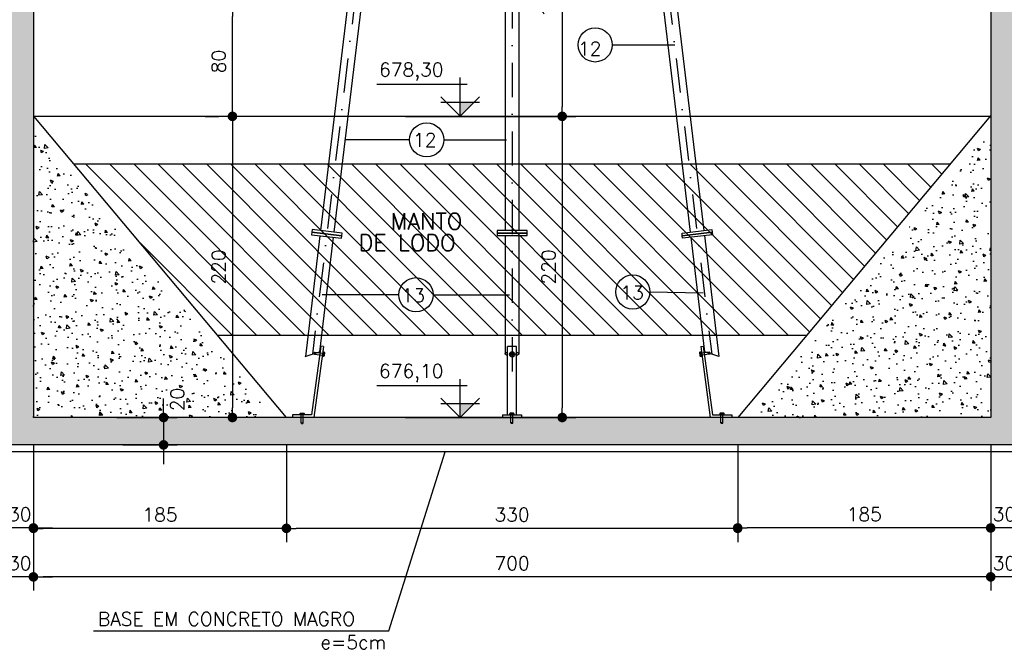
# Model space of a CAD drawing. Extents: x -5331 to -1301, y -1061 to 1809.
# Tile 12 of 25: x -4137 to -3417, y 477 to 937. Entities that reach past the tile are written whole.
import ezdxf

# ---------------------------------------------------------------- set-up
doc = ezdxf.new("R2010")
doc.units = 0
doc.header["$LTSCALE"] = 10
doc.header["$MEASUREMENT"] = 0
doc.linetypes.add('DASHDOT', pattern=[1, 0.5, -0.25, 0, -0.25])
doc.layers.get('0').update_dxf_attribs({"linetype": 'CONTINUOUS'})
doc.layers.get('DEFPOINTS').update_dxf_attribs({"linetype": 'CONTINUOUS'})
doc.layers.add('ELEVAÇÃO', color=2, linetype='CONTINUOUS')
doc.layers.add('HITA', color=150, linetype='CONTINUOUS')
doc.styles.add('ROMANS', font='romans.shx')
doc.dimstyles.new('DIM1', dxfattribs={"dimtxt": 10, "dimasz": 7, "dimexe": 10, "dimexo": 20, "dimgap": 5, "dimtad": 1, "dimdec": 0, "dimzin": 0, "dimdsep": 46, "dimtxsty": 'ROMANS', "dimblk1": 'DOT', "dimblk2": 'DOT', "dimsah": 1, "dimcen": 0, "dimclrd": 9, "dimclre": 9, "dimclrt": 3, "dimadec": 0, "dimazin": 0, "dimtfac": 1e-07, "dimtdec": 0, "dimtix": 1, "dimtmove": 2, "dimatfit": 3, "dimldrblk": 'DOT', "dimfxl": 0, "dimtolj": 1, "dimtzin": 0, "dimlwd": -1, "dimlwe": -1, "dimarcsym": 0})

# ---------------------------------------------------------------- blocks, each defined once
blk = doc.blocks.new('DOT')
at = {"color": 0, "linetype": 'ByBlock'}
blk.add_line((-0.5, 0), (-1, 0), dxfattribs=at)
at = {"color": 0, "linetype": 'ByBlock', "const_width": 0.5}
blk.add_lwpolyline([(-0.25, 0, 1), (0.25, 0, 1)], format="xyb", close=True, dxfattribs=at)
blk = doc.blocks.new('*D49')
at = {"color": 9}
for p, q in [((-4127.41, 599.9), (-4127.41, 520.16)), ((-3427.41, 599.9), (-3427.41, 520.16)), ((-3434.41, 530.16), (-4120.41, 530.16))]:
    blk.add_line(p, q, dxfattribs=at)
at = {"layer": 'DEFPOINTS', "color": 0}
for p in [(-4127.41, 619.9), (-3427.41, 619.9), (-4127.41, 530.16)]:
    blk.add_point(p, dxfattribs=at)
at = {"color": 9, "xscale": 7, "yscale": 7, "zscale": 7, "rotation": 180}
blk.add_blockref('DOT', (-4127.41, 530.16), dxfattribs=at)
at = {"color": 9, "xscale": 7, "yscale": 7, "zscale": 7}
blk.add_blockref('DOT', (-3427.41, 530.16), dxfattribs=at)
at = {"color": 3, "insert": (-3777.41, 540.16), "char_height": 10, "attachment_point": 5, "style": 'ROMANS'}
blk.add_mtext('\\A1;700', dxfattribs=at)
blk = doc.blocks.new('_DOT')
at = {"color": 0, "linetype": 'ByBlock'}
blk.add_line((-0.5, 0), (-1, 0), dxfattribs=at)
at = {"color": 0, "linetype": 'ByBlock', "const_width": 0.5}
blk.add_lwpolyline([(-0.25, 0, 1), (0.25, 0, 1)], format="xyb", close=True, dxfattribs=at)
blk = doc.blocks.new('*D51')
at = {"color": 9}
for p, q in [((-4127.41, 626.6), (-4127.41, 555.62)), ((-3942.41, 626.6), (-3942.41, 555.62)), ((-3949.41, 565.62), (-4120.41, 565.62))]:
    blk.add_line(p, q, dxfattribs=at)
at = {"layer": 'DEFPOINTS', "color": 0}
for p in [(-4127.41, 646.6), (-3942.41, 646.6), (-4127.41, 565.62)]:
    blk.add_point(p, dxfattribs=at)
at = {"color": 9, "xscale": 7, "yscale": 7, "zscale": 7, "rotation": 180}
blk.add_blockref('DOT', (-4127.41, 565.62), dxfattribs=at)
at = {"color": 9, "xscale": 7, "yscale": 7, "zscale": 7}
blk.add_blockref('DOT', (-3942.41, 565.62), dxfattribs=at)
at = {"color": 3, "insert": (-4034.91, 575.62), "char_height": 10, "attachment_point": 5, "style": 'ROMANS'}
blk.add_mtext('\\A1;185', dxfattribs=at)
blk = doc.blocks.new('*D6')
at = {"color": 9}
for p, q in [((-3855.29, 866.6), (-3730.75, 866.6)), ((-3740.75, 859.6), (-3740.75, 653.6)), ((-3855.29, 646.6), (-3730.75, 646.6))]:
    blk.add_line(p, q, dxfattribs=at)
at = {"layer": 'DEFPOINTS', "color": 0}
for p in [(-3875.29, 866.6), (-3875.29, 646.6), (-3740.75, 646.6)]:
    blk.add_point(p, dxfattribs=at)
at = {"color": 9, "xscale": 7, "yscale": 7, "zscale": 7}
for p, rotation in [((-3740.75, 866.6), 90), ((-3740.75, 646.6), 270)]:
    blk.add_blockref('DOT', p, dxfattribs=dict(at, rotation=rotation))
at = {"color": 3, "insert": (-3750.75, 756.6), "char_height": 10, "attachment_point": 5, "rotation": 90, "style": 'ROMANS'}
blk.add_mtext('\\A1;220', dxfattribs=at)
blk = doc.blocks.new('*D50')
at = {"color": 9}
for p, q in [((-3942.41, 626.6), (-3942.41, 555.62)), ((-3612.41, 626.6), (-3612.41, 555.62)), ((-3619.41, 565.62), (-3935.41, 565.62))]:
    blk.add_line(p, q, dxfattribs=at)
at = {"layer": 'DEFPOINTS', "color": 0}
for p in [(-3942.41, 646.6), (-3612.41, 646.6), (-3942.41, 565.62)]:
    blk.add_point(p, dxfattribs=at)
at = {"color": 9, "xscale": 7, "yscale": 7, "zscale": 7, "rotation": 180}
blk.add_blockref('DOT', (-3942.41, 565.62), dxfattribs=at)
at = {"color": 9, "xscale": 7, "yscale": 7, "zscale": 7}
blk.add_blockref('DOT', (-3612.41, 565.62), dxfattribs=at)
at = {"color": 3, "insert": (-3777.41, 575.62), "char_height": 10, "attachment_point": 5, "style": 'ROMANS'}
blk.add_mtext('\\A1;330', dxfattribs=at)
blk = doc.blocks.new('*D4')
at = {"color": 9}
for p, q in [((-3855.29, 1036.6), (-3730.75, 1036.6)), ((-3740.75, 1029.6), (-3740.75, 873.6)), ((-3855.29, 866.6), (-3730.75, 866.6))]:
    blk.add_line(p, q, dxfattribs=at)
at = {"layer": 'DEFPOINTS', "color": 0}
for p in [(-3875.29, 1036.6), (-3875.29, 866.6), (-3740.75, 866.6)]:
    blk.add_point(p, dxfattribs=at)
at = {"color": 9, "xscale": 7, "yscale": 7, "zscale": 7}
for p, rotation in [((-3740.75, 1036.6), 90), ((-3740.75, 866.6), 270)]:
    blk.add_blockref('DOT', p, dxfattribs=dict(at, rotation=rotation))
at = {"color": 3, "insert": (-3750.75, 951.6), "char_height": 10, "attachment_point": 5, "rotation": 90, "style": 'ROMANS'}
blk.add_mtext('\\A1;170', dxfattribs=at)
blk = doc.blocks.new('*D5')
at = {"color": 9}
for p, q in [((-3981.56, 866.6), (-3991.89, 866.6)), ((-3981.89, 859.6), (-3981.89, 653.6)), ((-3980.39, 646.6), (-3991.89, 646.6))]:
    blk.add_line(p, q, dxfattribs=at)
at = {"layer": 'DEFPOINTS', "color": 0}
for p in [(-3961.56, 866.6), (-3981.89, 646.6), (-3960.39, 646.6)]:
    blk.add_point(p, dxfattribs=at)
at = {"color": 9, "xscale": 7, "yscale": 7, "zscale": 7}
for p, rotation in [((-3981.89, 866.6), 90), ((-3981.89, 646.6), 270)]:
    blk.add_blockref('DOT', p, dxfattribs=dict(at, rotation=rotation))
at = {"color": 3, "insert": (-3991.89, 756.6), "char_height": 10, "attachment_point": 5, "rotation": 90, "style": 'ROMANS'}
blk.add_mtext('\\A1;220', dxfattribs=at)
blk = doc.blocks.new('*D20')
at = {"color": 9}
for p, q in [((-4032.24, 653.6), (-4032.24, 660.6)), ((-4066.54, 646.6), (-4022.24, 646.6)), ((-4032.24, 646.6), (-4032.24, 626.6)), ((-4062.15, 626.6), (-4022.24, 626.6)), ((-4032.24, 619.6), (-4032.24, 612.6))]:
    blk.add_line(p, q, dxfattribs=at)
at = {"layer": 'DEFPOINTS', "color": 0}
for p in [(-4086.54, 646.6), (-4082.15, 626.6), (-4032.24, 626.6)]:
    blk.add_point(p, dxfattribs=at)
at = {"color": 9, "xscale": 7, "yscale": 7, "zscale": 7}
for p, rotation in [((-4032.24, 646.6), 270), ((-4032.24, 626.6), 90)]:
    blk.add_blockref('DOT', p, dxfattribs=dict(at, rotation=rotation))
at = {"color": 3, "insert": (-4022.24, 659.75), "char_height": 10, "attachment_point": 5, "rotation": 90, "style": 'ROMANS'}
blk.add_mtext('\\A1;20', dxfattribs=at)
blk = doc.blocks.new('*D3')
at = {"color": 9}
for p, q in [((-4001.89, 946.6), (-3991.89, 946.6)), ((-3981.89, 873.6), (-3981.89, 939.6)), ((-4001.89, 866.6), (-3991.89, 866.6))]:
    blk.add_line(p, q, dxfattribs=at)
at = {"layer": 'DEFPOINTS', "color": 0}
for p in [(-3981.89, 946.6), (-3981.89, 946.6), (-3981.89, 866.6)]:
    blk.add_point(p, dxfattribs=at)
at = {"color": 9, "xscale": 7, "yscale": 7, "zscale": 7}
for p, rotation in [((-3981.89, 946.6), 90), ((-3981.89, 866.6), 270)]:
    blk.add_blockref('DOT', p, dxfattribs=dict(at, rotation=rotation))
at = {"color": 3, "insert": (-3991.89, 906.6), "char_height": 10, "attachment_point": 5, "rotation": 90, "style": 'ROMANS'}
blk.add_mtext('\\A1;80', dxfattribs=at)
blk = doc.blocks.new('*D175')
at = {"color": 9}
for p, q in [((-3427.41, 626.6), (-3427.41, 555.92)), ((-3407.41, 626.6), (-3407.41, 555.92)), ((-3434.41, 565.92), (-3441.41, 565.92)), ((-3407.41, 565.92), (-3427.41, 565.92)), ((-3400.41, 565.92), (-3393.41, 565.92))]:
    blk.add_line(p, q, dxfattribs=at)
at = {"layer": 'DEFPOINTS', "color": 0}
for p in [(-3427.41, 646.6), (-3407.41, 646.6), (-3427.41, 565.92)]:
    blk.add_point(p, dxfattribs=at)
at = {"color": 9, "xscale": 7, "yscale": 7, "zscale": 7}
blk.add_blockref('DOT', (-3427.41, 565.92), dxfattribs=at)
at = {"color": 9, "xscale": 7, "yscale": 7, "zscale": 7, "rotation": 180}
blk.add_blockref('DOT', (-3407.41, 565.92), dxfattribs=at)
at = {"color": 3, "insert": (-3417.41, 575.92), "char_height": 10, "attachment_point": 5, "style": 'ROMANS'}
blk.add_mtext('\\A1;30', dxfattribs=at)
blk = doc.blocks.new('*D176')
at = {"color": 9}
for p, q in [((-3427.41, 626.6), (-3427.41, 520.16)), ((-3407.41, 626.6), (-3407.41, 520.16)), ((-3434.41, 530.16), (-3441.41, 530.16)), ((-3407.41, 530.16), (-3427.41, 530.16)), ((-3400.41, 530.16), (-3393.41, 530.16))]:
    blk.add_line(p, q, dxfattribs=at)
at = {"layer": 'DEFPOINTS', "color": 0}
for p in [(-3427.41, 646.6), (-3407.41, 646.6), (-3427.41, 530.16)]:
    blk.add_point(p, dxfattribs=at)
at = {"color": 9, "xscale": 7, "yscale": 7, "zscale": 7}
blk.add_blockref('DOT', (-3427.41, 530.16), dxfattribs=at)
at = {"color": 9, "xscale": 7, "yscale": 7, "zscale": 7, "rotation": 180}
blk.add_blockref('DOT', (-3407.41, 530.16), dxfattribs=at)
at = {"color": 3, "insert": (-3417.41, 540.16), "char_height": 10, "attachment_point": 5, "style": 'ROMANS'}
blk.add_mtext('\\A1;30', dxfattribs=at)
blk = doc.blocks.new('*D177')
at = {"color": 9}
for p, q in [((-4147.41, 626.6), (-4147.41, 555.92)), ((-4127.41, 626.6), (-4127.41, 555.92)), ((-4154.41, 565.92), (-4161.41, 565.92)), ((-4127.41, 565.92), (-4147.41, 565.92)), ((-4120.41, 565.92), (-4113.41, 565.92))]:
    blk.add_line(p, q, dxfattribs=at)
at = {"layer": 'DEFPOINTS', "color": 0}
for p in [(-4147.41, 646.6), (-4127.41, 646.6), (-4147.41, 565.92)]:
    blk.add_point(p, dxfattribs=at)
at = {"color": 9, "xscale": 7, "yscale": 7, "zscale": 7}
blk.add_blockref('DOT', (-4147.41, 565.92), dxfattribs=at)
at = {"color": 9, "xscale": 7, "yscale": 7, "zscale": 7, "rotation": 180}
blk.add_blockref('DOT', (-4127.41, 565.92), dxfattribs=at)
at = {"color": 3, "insert": (-4137.41, 575.92), "char_height": 10, "attachment_point": 5, "style": 'ROMANS'}
blk.add_mtext('\\A1;30', dxfattribs=at)
blk = doc.blocks.new('*D178')
at = {"color": 9}
for p, q in [((-4147.41, 626.6), (-4147.41, 520.16)), ((-4127.41, 626.6), (-4127.41, 520.16)), ((-4154.41, 530.16), (-4161.41, 530.16)), ((-4127.41, 530.16), (-4147.41, 530.16)), ((-4120.41, 530.16), (-4113.41, 530.16))]:
    blk.add_line(p, q, dxfattribs=at)
at = {"layer": 'DEFPOINTS', "color": 0}
for p in [(-4147.41, 646.6), (-4127.41, 646.6), (-4147.41, 530.16)]:
    blk.add_point(p, dxfattribs=at)
at = {"color": 9, "xscale": 7, "yscale": 7, "zscale": 7}
blk.add_blockref('DOT', (-4147.41, 530.16), dxfattribs=at)
at = {"color": 9, "xscale": 7, "yscale": 7, "zscale": 7, "rotation": 180}
blk.add_blockref('DOT', (-4127.41, 530.16), dxfattribs=at)
at = {"color": 3, "insert": (-4137.41, 540.16), "char_height": 10, "attachment_point": 5, "style": 'ROMANS'}
blk.add_mtext('\\A1;30', dxfattribs=at)

msp = doc.modelspace()

# ---------------------------------------------------------------- hatches: boundary and pattern name
h = msp.add_hatch()
h.set_pattern_fill('AR-CONC', color=9, scale=3, style=0)
h.set_pattern_definition([(130, (-7622.223, -3316.469), (-21.517805, -1.882564), [2.25, -24.75]), (185, (-7622.223, -3316.469), (4.16254, 22.565764), [1.8, -19.8]), (79.5486, (-7624.016, -3316.625), (-17.35528, 20.683186), [1.912206, -21.03426]), (133.8158, (-7622.223, -3310.469), (-32.01723, -4.96557), [3.375, -37.125]), (83.3644, (-7624.89, -3310.882), (-28.03988, 29.22354), [2.86831, -31.55139]), (188.8158, (-7622.223, -3310.47), (-28.03986, 29.22356), [2.7, -29.7]), (159, (-7625.223, -3311.969), (-17.90721, -12.078567), [2.25, -24.75]), (214, (-7625.223, -3311.969), (-7.29946, 21.7545), [1.8, -19.8]), (108.5486, (-7626.716, -3312.975), (-25.20668, 9.675915), [1.912206, -21.03426]), (142.5, (-7622.223, -3316.4686), (-0.364796, 9.986816), [0, -19.56, 0, -20.1, 0, -19.875]), (172.5, (-7622.223, -3316.469), (-7.892086, 11.832351), [0, -11.46, 0, -19.11, 0, -7.575]), (212.5, (-7615.533, -3316.469), (-16.014673, -0.676646), [0, -7.5, 0, -23.4, 0, -31.05]), (222.5, (-7612.533, -3316.469), (-17.495585, 3.00315), [0, -9.75, 0, -15.54, 0, -22.05])])
h.paths.add_polyline_path([(-4147.41, 1346.6), (-4127.41, 1346.6), (-4127.41, 1286.6), (-4147.41, 1286.6)], flags=16)
h.paths.add_polyline_path([(-4147.41, 1266.6), (-4147.41, 1286.6), (-4127.41, 1286.6), (-4127.41, 1256.6), (-4107.41, 1256.6), (-4107.41, 1276.6), (-4097.41, 1286.6), (-4097.41, 1246.6), (-4127.41, 1246.6), (-4127.41, 1201.92), (-4127.41, 1036.6), (-4147.41, 1036.6)], flags=17)
h.paths.add_polyline_path([(-4147.41, 1036.6), (-4127.86, 1036.6), (-4127.86, 1036.6), (-4127.86, 1036.6), (-4127.41, 1036.6), (-4127.41, 1007.79), (-4131.01, 1007.79), (-4131.01, 1006.43), (-4127.41, 1006.43), (-4127.41, 1002.77), (-4127.41, 946.65), (-4130.94, 946.64), (-4130.94, 945.28), (-4127.41, 945.29), (-4127.41, 943.18), (-4127.41, 866.6), (-4147.41, 866.6)], flags=17)
h.paths.add_polyline_path([(-4147.41, 866.6), (-4127.41, 866.6), (-4127.41, 831.6), (-4147.41, 831.6)], flags=17)
h.paths.add_polyline_path([(-4147.41, 831.6), (-4127.41, 831.6), (-4127.41, 706.6), (-4147.41, 706.6)], flags=17)
h.paths.add_polyline_path([(-4147.41, 706.6), (-4127.41, 706.6), (-4127.41, 646.6), (-3931.65, 646.6), (-3931.65, 642.32), (-3930.15, 642.32), (-3930.15, 646.6), (-3778.32, 646.6), (-3778.32, 642.32), (-3776.82, 642.32), (-3776.82, 646.6), (-3624.67, 646.6), (-3624.67, 642.32), (-3623.17, 642.32), (-3623.17, 646.6), (-3427.41, 646.6), (-3427.41, 945.55), (-3423.91, 945.56), (-3423.92, 946.91), (-3427.41, 946.9), (-3427.41, 1006.43), (-3424.08, 1006.43), (-3424.08, 1007.79), (-3427.41, 1007.79), (-3427.41, 1246.6), (-3457.41, 1246.6), (-3457.41, 1286.6), (-3447.41, 1276.6), (-3447.41, 1256.6), (-3427.41, 1256.6), (-3427.41, 1346.6), (-3656.74, 1346.6), (-3647.41, 1365.74), (-3647.41, 1356.6), (-3187.41, 1356.6), (-3187.41, 1401.6), (-3187.41, 1411.6), (-3177.41, 1411.6), (-3177.41, 1407.6), (-3172.41, 1407.6), (-3172.41, 1356.6), (-3142.41, 1356.6), (-3142.41, 1376.6), (-3132.41, 1366.6), (-3132.41, 1356.6), (-3128.69, 1356.6), (-3129.89, 1346.6), (-3142.41, 1346.6), (-3142.41, 1295.04), (-3152.33, 1295.04), (-3152.33, 1292.04), (-3142.41, 1292.04), (-3142.41, 1286.6), (-3157.41, 1286.6), (-3157.41, 1346.6), (-3407.41, 1346.6), (-3407.41, 1256.6), (-3387.41, 1256.6), (-3387.41, 1276.6), (-3377.41, 1286.6), (-3377.41, 1246.6), (-3407.41, 1246.6), (-3407.41, 1007.79), (-3411.01, 1007.79), (-3411.01, 1006.43), (-3407.41, 1006.43), (-3407.41, 950.25), (-3407.51, 950.18), (-3407.51, 946.65), (-3410.94, 946.64), (-3410.94, 945.28), (-3407.5, 945.29), (-3407.5, 943.18), (-3407.41, 943.18), (-3407.41, 646.6), (-3211.65, 646.6), (-3211.65, 642.32), (-3210.15, 642.32), (-3210.15, 646.6), (-3058.32, 646.6), (-3058.32, 642.32), (-3056.82, 642.32), (-3056.82, 646.6), (-2945.4, 646.6, 0.132437), (-2937.33, 634.35), (-2940.49, 626.6), (-4147.41, 626.6)])
h.paths.add_polyline_path([(-2891.88, 646.6), (-2707.41, 646.6), (-2707.41, 936.77), (-2687.41, 919.48), (-2687.41, 626.6), (-2940.49, 626.6), (-2937.33, 634.35, 0.538906)])
h.paths.add_polyline_path([(-2707.41, 992.76, 0.208186), (-2687.41, 1019.93), (-2687.41, 919.48), (-2707.41, 936.77), (-2707.41, 945.55), (-2703.97, 945.56), (-2703.98, 946.91), (-2707.41, 946.9)])
h.paths.add_polyline_path([(-2707.41, 1065.88, -0.208186), (-2687.41, 1038.71), (-2687.41, 1019.93, -0.208186), (-2707.41, 992.76), (-2707.41, 1006.43), (-2704.27, 1006.43), (-2704.27, 1007.79), (-2707.41, 1007.79)])
h.paths.add_polyline_path([(-2687.41, 1083.57), (-2687.41, 1038.71, 0.137731), (-2698.33, 1058.79)])
h.paths.add_polyline_path([(-2707.41, 1246.6), (-2737.41, 1246.6), (-2737.41, 1286.6), (-2727.41, 1276.6), (-2727.41, 1256.6), (-2707.41, 1256.6), (-2707.41, 1346.6), (-2800.23, 1346.6), (-2798.08, 1356.6), (-2687.41, 1356.6), (-2687.41, 1083.57), (-2698.33, 1058.79, 0.06849), (-2707.41, 1065.88)])
h.paths.add_polyline_path([(-2927.41, 1367.17), (-2927.41, 1356.6), (-2798.08, 1356.6), (-2800.23, 1346.6), (-2937.15, 1346.6)])
h.paths.add_polyline_path([(-2942.41, 1407.6), (-2937.41, 1407.6), (-2937.41, 1411.6), (-2927.41, 1411.6), (-2927.41, 1401.6), (-2927.41, 1367.17), (-2937.15, 1346.6), (-2957.41, 1346.6), (-2957.41, 1320.46, 0.135637), (-2972.41, 1321.04), (-2972.41, 1346.6), (-2984.94, 1346.6), (-2986.14, 1356.6), (-2982.41, 1356.6), (-2982.41, 1366.6), (-2972.41, 1376.6), (-2972.41, 1356.6), (-2942.41, 1356.6)])
h.paths.add_polyline_path([(-2972.41, 1321.04, -0.135637), (-2957.41, 1320.46), (-2957.41, 1286.6), (-2972.41, 1286.6), (-2972.41, 1292.04), (-2962.49, 1292.04), (-2962.49, 1295.04), (-2972.41, 1295.04)], flags=17)
h.paths.add_polyline_path([(-3012.41, 1407.6), (-3002.41, 1407.6), (-3002.41, 1356.6), (-3012.41, 1356.6)], flags=16)
h.paths.add_polyline_path([(-3012.41, 1356.6), (-3002.41, 1356.6), (-2996.21, 1356.6), (-2995.01, 1346.6), (-3012.41, 1346.6)], flags=16)
h.paths.add_polyline_path([(-3112.41, 1407.6), (-3102.41, 1407.6), (-3102.41, 1356.6), (-3112.41, 1356.6)], flags=16)
h.paths.add_polyline_path([(-3118.61, 1356.6), (-3112.41, 1356.6), (-3102.41, 1356.6), (-3102.41, 1346.6), (-3119.82, 1346.6)], flags=16)
h.paths.add_polyline_path([(-3662.41, 1407.6), (-3657.41, 1407.6), (-3657.41, 1411.6), (-3647.41, 1411.6), (-3647.41, 1401.6), (-3647.41, 1365.74), (-3656.74, 1346.6), (-3677.41, 1346.6), (-3677.41, 1320.46, 0.135637), (-3692.41, 1321.04), (-3692.41, 1346.6), (-3704.94, 1346.6), (-3706.14, 1356.6), (-3702.41, 1356.6), (-3702.41, 1366.6), (-3692.41, 1376.6), (-3692.41, 1356.6), (-3662.41, 1356.6)], flags=17)
h.paths.add_polyline_path([(-3692.41, 1321.04, -0.135637), (-3677.41, 1320.46), (-3677.41, 1286.6), (-3692.41, 1286.6), (-3692.41, 1292.04), (-3682.49, 1292.04), (-3682.49, 1295.04), (-3692.41, 1295.04)], flags=17)
h.paths.add_polyline_path([(-3732.41, 1407.6), (-3722.41, 1407.6), (-3722.41, 1356.6), (-3732.41, 1356.6)], flags=17)
h.paths.add_polyline_path([(-3732.41, 1356.6), (-3722.41, 1356.6), (-3716.21, 1356.6), (-3715.01, 1346.6), (-3732.41, 1346.6)], flags=17)
h.paths.add_polyline_path([(-3832.41, 1407.6), (-3822.41, 1407.6), (-3822.41, 1356.6), (-3832.41, 1356.6)], flags=17)
h.paths.add_polyline_path([(-3877.41, 1346.6), (-4127.41, 1346.6), (-4147.41, 1346.6), (-4147.41, 1356.6), (-3907.41, 1356.6), (-3907.41, 1401.6), (-3907.41, 1411.6), (-3897.41, 1411.6), (-3897.41, 1407.6), (-3892.41, 1407.6), (-3892.41, 1356.6), (-3862.41, 1356.6), (-3862.41, 1376.6), (-3852.41, 1366.6), (-3852.41, 1356.6), (-3848.69, 1356.6), (-3849.89, 1346.6), (-3862.41, 1346.6), (-3862.41, 1295.04), (-3872.33, 1295.04), (-3872.33, 1292.04), (-3862.41, 1292.04), (-3862.41, 1286.6), (-3877.41, 1286.6)], flags=17)
h.paths.add_polyline_path([(-3838.61, 1356.6), (-3832.41, 1356.6), (-3822.41, 1356.6), (-3822.41, 1346.6), (-3839.82, 1346.6)], flags=17)
h.paths.add_polyline_path([(-3294.74, 1341.72), (-3294.74, 1361.48), (-3309.74, 1361.48), (-3309.74, 1341.72)], flags=25)
at = {"linetype": 'Continuous'}
h = msp.add_hatch(dxfattribs=at)
h.set_pattern_fill('AR-CONC', color=9, scale=3, style=0)
h.set_pattern_definition([(130, (-8049.486, 3786.286), (-21.517805, -1.882564), [2.25, -24.75]), (185, (-8049.486, 3786.286), (4.16254, 22.56576), [1.8, -19.8]), (79.5486, (-8051.28, 3786.13), (-17.35528, 20.68319), [1.91221, -21.03426]), (133.8158, (-8049.486, 3792.286), (-32.01723, -4.96557), [3.375, -37.125]), (83.3644, (-8052.154, 3791.872), (-28.03988, 29.22354), [2.8683, -31.5514]), (188.8158, (-8049.486, 3792.286), (-28.03986, 29.22356), [2.7, -29.7]), (159, (-8052.486, 3790.786), (-17.90721, -12.078567), [2.25, -24.75]), (214, (-8052.486, 3790.786), (-7.29946, 21.7545), [1.8, -19.8]), (108.5486, (-8053.979, 3789.78), (-25.20668, 9.675915), [1.91221, -21.03426]), (142.5, (-8049.486, 3786.286), (-0.364796, 9.986816), [0, -19.56, 0, -20.1, 0, -19.875]), (172.5, (-8049.486, 3786.286), (-7.892086, 11.832351), [0, -11.46, 0, -19.11, 0, -7.575]), (212.5, (-8042.796, 3786.286), (-16.014673, -0.676646), [0, -7.5, 0, -23.4, 0, -31.05]), (222.5, (-8039.796, 3786.286), (-17.495585, 3.00315), [0, -9.75, 0, -15.54, 0, -22.05])])
h.paths.add_polyline_path([(-4127.41, 856.6), (-3952.41, 647.99), (-3952.41, 646.6), (-4127.41, 646.6)])
h.paths.add_polyline_path([(-4035.1, 699.27), (-4045.67, 676.62), (-4032.07, 670.28), (-4021.5, 692.93)], flags=24)
h = msp.add_hatch(dxfattribs=at)
h.set_pattern_fill('AR-CONC', color=9, scale=3, style=0)
h.set_pattern_definition([(130, (-19190.71, 2186.874), (-21.517805, -1.882564), [2.25, -24.75]), (185, (-19190.71, 2186.874), (4.16254, 22.565764), [1.8, -19.8]), (79.5486, (-19192.504, 2186.717), (-17.355281, 20.683186), [1.912206, -21.034263]), (133.8158, (-19190.71, 2192.874), (-32.01723, -4.96557), [3.375, -37.125]), (83.3644, (-19193.38, 2192.46), (-28.03988, 29.223536), [2.86831, -31.55139]), (188.8158, (-19190.71, 2192.874), (-28.03986, 29.22356), [2.7, -29.7]), (159, (-19193.71, 2191.374), (-17.907212, -12.078567), [2.25, -24.75]), (214, (-19193.71, 2191.374), (-7.29946, 21.7545), [1.8, -19.8]), (108.5486, (-19195.203, 2190.368), (-25.20668, 9.675915), [1.912206, -21.034263]), (142.5, (-19190.7105, 2186.874), (-0.3647957, 9.9868156), [0, -19.56, 0, -20.1, 0, -19.875]), (172.5, (-19190.71, 2186.874), (-7.892086, 11.832351), [0, -11.46, 0, -19.11, 0, -7.575]), (212.5, (-19184.0205, 2186.874), (-16.014673, -0.676646), [0, -7.5, 0, -23.4, 0, -31.05]), (222.5, (-19181.02, 2186.874), (-17.495585, 3.00315), [0, -9.75, 0, -15.54, 0, -22.05])])
h.paths.add_polyline_path([(-3427.41, 856.6), (-3427.41, 646.6), (-3603.58, 646.6)])
h = msp.add_hatch()
h.set_pattern_fill('ANSI31', color=3, scale=100, style=0)
h.set_pattern_definition([(135, (-10686.4, 4476.695), (8.838835, 8.838835), [])])
h.paths.add_polyline_path([(-3457.22, 831.6), (-3562.08, 706.6), (-3992.75, 706.6), (-4097.61, 831.6)])
at = {"layer": 'ELEVAÇÃO'}
for points in [[(-3815.28, 876.94), (-3805.14, 876.94), (-3815.28, 866.8)], [(-3815.34, 656.75), (-3805.19, 656.75), (-3815.34, 646.6)]]:
    msp.add_hatch(color=256, dxfattribs=at).paths.add_polyline_path(points)

# ---------------------------------------------------------------- linework, layer by layer
at = {"color": 9, "linetype": 'DASHDOT', "ltscale": 5}
for p, q in [((-3843.65, 1356.59), (-3923.42, 692.87)), ((-3777.41, 1356.6), (-3777.41, 675.37)), ((-3711.17, 1356.58), (-3631.43, 692.88))]:
    msp.add_line(p, q, dxfattribs=at)
at = {"color": 3}
for p, q in [((-3848.69, 1356.57), (-3917.47, 783.2)), ((-3838.61, 1356.6), (-3907.67, 782.02)), ((-3782.41, 1356.6), (-3782.41, 783.26)), ((-3772.41, 1356.6), (-3772.44, 783.26)), ((-3716.21, 1356.6), (-3647.16, 782.02)), ((-3706.14, 1356.57), (-3637.23, 783.21)), ((-3457.22, 831.6), (-4097.61, 831.6)), ((-3917.92, 779.42), (-3928.51, 691.2)), ((-3908.12, 778.25), (-3918.18, 694.6)), ((-3782.41, 779.46), (-3782.4, 693.31)), ((-3772.44, 779.46), (-3772.44, 693.36)), ((-3646.7, 778.25), (-3636.65, 694.6)), ((-3636.77, 779.44), (-3626.16, 691.15)), ((-3562.08, 706.6), (-3992.75, 706.6)), ((-3928.68, 691.14), (-3918.18, 694.6)), ((-3626.14, 691.14), (-3636.65, 694.6))]:
    msp.add_line(p, q, dxfattribs=at)
at = {"color": 5, "linetype": 'Continuous'}
msp.add_line((-3427.41, 1246.6), (-3427.41, 646.6), dxfattribs=at)
at = {"color": 5}
for p, q in [((-4127.41, 1201.06), (-4127.41, 646.6)), ((-3427.41, 646.6), (-4127.41, 646.6)), ((-1947.41, 626.6), (-4887.41, 626.6))]:
    msp.add_line(p, q, dxfattribs=at)
at = {"color": 9}
for p, q in [((-3704.14, 918.81), (-3658.37, 918.81)), ((-3852.33, 849.43), (-3899.57, 849.43)), ((-3827.33, 849.43), (-3781.56, 849.43)), ((-3860.2, 736.26), (-3916.19, 736.26)), ((-3835.2, 736.26), (-3779.32, 736.26)), ((-3676.65, 738.3), (-3637.6, 737.64)), ((-3612.41, 626.6), (-3612.41, 555.92)), ((-3867.47, 490.79), (-3826.41, 621.6)), ((-4083.43, 490.79), (-3867.47, 490.79))]:
    msp.add_line(p, q, dxfattribs=at)
at = {"color": 7}
for p, q in [((-3427.41, 866.6), (-4127.41, 866.6)), ((-3917.22, 698.71), (-3924.01, 648.48)), ((-3915.36, 698.49), (-3922.35, 646.6)), ((-3915.36, 698.49), (-3917.22, 698.71)), ((-3774.05, 698.49), (-3780.78, 698.49)), ((-3780.78, 648.48), (-3780.78, 698.49)), ((-3774.05, 648.48), (-3774.05, 698.49)), ((-3639.47, 698.49), (-3637.61, 698.71)), ((-3639.47, 698.49), (-3632.47, 646.6)), ((-3637.61, 698.71), (-3630.81, 648.48)), ((-3922.09, 694.17), (-3922.2, 693.23)), ((-3922.2, 693.23), (-3921.96, 692.92)), ((-3922.09, 694.17), (-3921.78, 694.41)), ((-3921.78, 694.41), (-3921.96, 692.92)), ((-3921.96, 692.92), (-3915.74, 692.16)), ((-3921.78, 694.41), (-3915.56, 693.65)), ((-3915.42, 694.8), (-3915.88, 691.02)), ((-3915.06, 691.32), (-3915.84, 691.42)), ((-3915.74, 692.16), (-3914.97, 692.07)), ((-3915.56, 693.65), (-3914.79, 693.56)), ((-3915.47, 694.4), (-3914.7, 694.3)), ((-3914.7, 694.3), (-3915.06, 691.32)), ((-3915.06, 691.32), (-3914.8, 691.53)), ((-3914.49, 694.03), (-3914.8, 691.53)), ((-3914.8, 691.53), (-3914.8, 691.53)), ((-3914.7, 694.3), (-3914.49, 694.03)), ((-3640.13, 694.3), (-3640.34, 694.03)), ((-3640.34, 694.03), (-3640.03, 691.53)), ((-3639.36, 694.4), (-3640.13, 694.3)), ((-3640.13, 694.3), (-3639.76, 691.32)), ((-3639.26, 693.65), (-3640.04, 693.56)), ((-3640.03, 691.53), (-3640.03, 691.53)), ((-3639.76, 691.32), (-3640.03, 691.53)), ((-3639.08, 692.16), (-3639.85, 692.07)), ((-3639.76, 691.32), (-3638.99, 691.42)), ((-3639.4, 694.8), (-3638.94, 691.02)), ((-3633.05, 694.41), (-3639.26, 693.65)), ((-3632.87, 692.92), (-3639.08, 692.16)), ((-3633.05, 694.41), (-3632.87, 692.92)), ((-3632.74, 694.17), (-3633.05, 694.41)), ((-3632.62, 693.23), (-3632.87, 692.92)), ((-3632.74, 694.17), (-3632.62, 693.23)), ((-3938.03, 648.48), (-3938.03, 646.61)), ((-3924.01, 648.48), (-3938.03, 648.48)), ((-3932.81, 648.86), (-3929, 648.86)), ((-3932.81, 648.86), (-3932.81, 648.48)), ((-3932.4, 649.64), (-3932.16, 649.88)), ((-3932.4, 648.86), (-3932.4, 649.64)), ((-3932.4, 649.64), (-3929.4, 649.64)), ((-3932.16, 649.88), (-3929.64, 649.88)), ((-3931.65, 648.86), (-3931.65, 649.64)), ((-3931.65, 642.6), (-3931.65, 648.86)), ((-3930.15, 648.86), (-3930.15, 649.64)), ((-3930.15, 642.6), (-3930.15, 648.86)), ((-3929.64, 649.88), (-3929.64, 649.88)), ((-3929.4, 649.64), (-3929.64, 649.88)), ((-3929.4, 649.64), (-3929.4, 648.86)), ((-3929, 648.86), (-3929, 648.48)), ((-3784.46, 648.48), (-3770.44, 648.48)), ((-3784.39, 648.48), (-3784.39, 646.61)), ((-3779.47, 648.86), (-3779.47, 648.48)), ((-3775.66, 648.86), (-3779.47, 648.86)), ((-3779.07, 649.64), (-3778.83, 649.88)), ((-3779.07, 649.64), (-3779.07, 648.86)), ((-3776.07, 649.64), (-3779.07, 649.64)), ((-3778.83, 649.88), (-3778.83, 649.88)), ((-3776.31, 649.88), (-3778.83, 649.88)), ((-3778.32, 648.86), (-3778.32, 649.64)), ((-3778.32, 642.6), (-3778.32, 648.86)), ((-3776.82, 648.86), (-3776.82, 649.64)), ((-3776.82, 642.6), (-3776.82, 648.86)), ((-3776.07, 649.64), (-3776.31, 649.88)), ((-3776.07, 648.86), (-3776.07, 649.64)), ((-3775.66, 648.86), (-3775.66, 648.48)), ((-3770.44, 648.48), (-3770.44, 646.61)), ((-3630.81, 648.48), (-3616.79, 648.48)), ((-3625.83, 648.86), (-3625.83, 648.48)), ((-3622.02, 648.86), (-3625.83, 648.86)), ((-3625.42, 649.64), (-3625.18, 649.88)), ((-3622.42, 649.64), (-3625.42, 649.64)), ((-3625.42, 649.64), (-3625.42, 648.86)), ((-3622.66, 649.88), (-3625.18, 649.88)), ((-3625.18, 649.88), (-3625.18, 649.88)), ((-3624.67, 648.86), (-3624.67, 649.64)), ((-3624.67, 642.6), (-3624.67, 648.86)), ((-3623.17, 648.86), (-3623.17, 649.64)), ((-3623.17, 642.6), (-3623.17, 648.86)), ((-3622.42, 649.64), (-3622.66, 649.88)), ((-3622.42, 648.86), (-3622.42, 649.64)), ((-3622.02, 648.86), (-3622.02, 648.48)), ((-3616.79, 648.48), (-3616.79, 646.61)), ((-3931.65, 642.6), (-3930.15, 642.6)), ((-3931.38, 642.32), (-3931.65, 642.6)), ((-3931.38, 642.32), (-3930.43, 642.32)), ((-3930.43, 642.32), (-3930.15, 642.6)), ((-3778.04, 642.32), (-3778.32, 642.6)), ((-3776.82, 642.6), (-3778.32, 642.6)), ((-3777.09, 642.32), (-3778.04, 642.32)), ((-3777.09, 642.32), (-3776.82, 642.6)), ((-3624.4, 642.32), (-3624.67, 642.6)), ((-3623.17, 642.6), (-3624.67, 642.6)), ((-3623.45, 642.32), (-3624.4, 642.32)), ((-3623.45, 642.32), (-3623.17, 642.6)), ((-1947.41, 621.6), (-4867.41, 621.6))]:
    msp.add_line(p, q, dxfattribs=at)
at = {"color": 4}
for p, q in [((-3942.41, 646.6), (-4127.04, 866.69)), ((-3427.51, 867.02), (-3612.41, 646.6))]:
    msp.add_line(p, q, dxfattribs=at)
at = {"color": 2}
for p, q in [((-3427.43, 626.6), (-3427.43, 555.92)), ((-3434.43, 565.92), (-3605.41, 565.92))]:
    msp.add_line(p, q, dxfattribs=at)
at = {"color": 3}
for points in [[(-3923.99, 780.15), (-3902.15, 777.53), (-3901.92, 779.41), (-3923.76, 782.04)], [(-3923.76, 782.04), (-3901.92, 779.41), (-3901.69, 781.3), (-3923.54, 783.93)], [(-3788.41, 781.36), (-3766.41, 781.36), (-3766.41, 783.26), (-3788.41, 783.26)], [(-3788.41, 779.46), (-3766.41, 779.46), (-3766.41, 781.36), (-3788.41, 781.36)], [(-3631.06, 782.04), (-3652.91, 779.41), (-3653.13, 781.3), (-3631.29, 783.93)], [(-3630.84, 780.15), (-3652.68, 777.53), (-3652.91, 779.41), (-3631.06, 782.04)]]:
    msp.add_lwpolyline(points, close=True, dxfattribs=at)
at = {"color": 9}
for centre in [(-3716.64, 918.81), (-3839.83, 849.43), (-3689.15, 738.3), (-3847.7, 736.26)]:
    msp.add_circle(centre, 12.5, dxfattribs=at)
at = {"color": 7}
for radius in [1.9, 1.5, 0.75]:
    msp.add_circle((-3777.41, 692.78), radius, dxfattribs=at)
at = {"color": 7, "extrusion": (0, 0, -1)}
for start_param, end_param in [(2.301706, 3.981479), (5.443299, 7.123072)]:
    msp.add_ellipse((-3777.41, 693.11), major_axis=(5.04, 0), ratio=0.294712, start_param=start_param, end_param=end_param, dxfattribs=at)
at = {"color": 9}
msp.add_point((-3612.41, 565.92), dxfattribs=at)
at = {"layer": 'ELEVAÇÃO', "color": 3, "linetype": 'Continuous'}
for p, q in [((-3815.28, 866.8), (-3815.28, 894.92)), ((-3810.28, 889.92), (-3876.33, 889.92)), ((-3815.28, 866.8), (-3829.42, 880.94)), ((-3815.28, 866.8), (-3801.14, 880.94)), ((-3829.42, 876.94), (-3801.14, 876.94)), ((-3810.34, 669.72), (-3876.38, 669.72)), ((-3815.34, 646.6), (-3815.34, 674.72)), ((-3815.34, 646.6), (-3829.48, 660.75)), ((-3829.48, 656.75), (-3801.19, 656.75)), ((-3815.34, 646.6), (-3801.19, 660.75))]:
    msp.add_line(p, q, dxfattribs=at)
at = {"layer": 'HITA', "color": 5}
msp.add_line((-4127.41, 1199.43), (-4127.41, 666.6), dxfattribs=at)

# ---------------------------------------------------------------- block references
at = {"color": 9, "xscale": -7, "yscale": 7, "zscale": 7}
msp.add_blockref('DOT', (-3612.41, 565.92), dxfattribs=at)
at = {"color": 2, "xscale": -7, "yscale": 7, "zscale": 7, "rotation": 180}
msp.add_blockref('DOT', (-3427.43, 565.92), dxfattribs=at)

# ---------------------------------------------------------------- texts
at = {"color": 2, "style": 'ROMANS'}
for s, p in [('12', (-3729.22, 910.97)), ('12', (-3849.79, 844.39)), ('13', (-3698.22, 732.77)), ('13', (-3858.23, 730.77))]:
    msp.add_text(s, height=10, dxfattribs=at).set_placement(p)
at = {"color": 3, "style": 'ROMANS'}
for s, height, p in [('678,30', 10, (-3874.67, 895.72)), ('MANTO', 12, (-3866.24, 783.89)), ('DE LODO', 12, (-3889.67, 768.26)), ('676,10', 10, (-3874.73, 675.52)), ('BASE EM CONCRETO MAGRO', 10, (-4080.33, 494.45)), ('e=5cm', 10, (-3917.47, 477.44))]:
    msp.add_text(s, height=height, dxfattribs=at).set_placement(p)
at = {"color": 3, "linetype": 'ByBlock', "insert": (-3519.92, 575.92), "char_height": 10, "attachment_point": 5, "style": 'ROMANS'}
msp.add_mtext('\\A1;185', dxfattribs=at)

# ---------------------------------------------------------------- dimensions: what is measured, and where the dimension line sits
at = {"color": 2}
for base, p1, p2, angle, picture, middle in [((-3740.75, 866.6), (-3875.29, 1036.6), (-3875.29, 866.6), 90, '*D4', (-3750.75, 951.6)), ((-3981.89, 946.6), (-3981.89, 866.6), (-3981.89, 946.6), 90, '*D3', (-3991.89, 906.6)), ((-3981.89, 646.6), (-3961.56, 866.6), (-3960.39, 646.6), 90, '*D5', (-3991.89, 756.6)), ((-3740.75, 646.6), (-3875.29, 866.6), (-3875.29, 646.6), 90, '*D6', (-3750.75, 756.6)), ((-4127.41, 565.62), (-3942.41, 646.6), (-4127.41, 646.6), 180, '*D51', (-4034.91, 575.62)), ((-3942.41, 565.62), (-3612.41, 646.6), (-3942.41, 646.6), 180, '*D50', (-3777.41, 575.62)), ((-4127.41, 530.16), (-3427.41, 619.9), (-4127.41, 619.9), 180, '*D49', (-3777.41, 540.16))]:
    dim = msp.add_linear_dim(base=base, p1=p1, p2=p2, angle=angle, dimstyle='DIM1', override={"dimclrd": 9, "dimclre": 9, "dimclrt": 3}, dxfattribs=at)
    dim.commit()
    dim.dimension.update_dxf_attribs({"geometry": picture, "text_midpoint": middle})
dim = msp.add_linear_dim(base=(-4032.24, 626.6), p1=(-4086.54, 646.6), p2=(-4082.15, 626.6), angle=90, dimstyle='DIM1', override={"dimclrd": 9, "dimclre": 9, "dimclrt": 3}, dxfattribs=at)
dim.commit()
dim.dimension.update_dxf_attribs({"geometry": '*D20', "text_midpoint": (-4022.24, 659.75), "dimtype": 160})
for base, p1, p2, picture, middle in [((-4147.41, 565.92), (-4127.41, 646.6), (-4147.41, 646.6), '*D177', (-4137.41, 575.92)), ((-4147.41, 530.16), (-4127.41, 646.6), (-4147.41, 646.6), '*D178', (-4137.41, 540.16)), ((-3427.41, 565.92), (-3407.41, 646.6), (-3427.41, 646.6), '*D175', (-3417.41, 575.92)), ((-3427.41, 530.16), (-3407.41, 646.6), (-3427.41, 646.6), '*D176', (-3417.41, 540.16))]:
    dim = msp.add_linear_dim(base=base, p1=p1, p2=p2, text='30', dimstyle='DIM1', override={"dimclrd": 9, "dimclre": 9, "dimclrt": 3}, dxfattribs=at)
    dim.commit()
    dim.dimension.update_dxf_attribs({"geometry": picture, "text_midpoint": middle})

doc.saveas('drawing.dxf')
